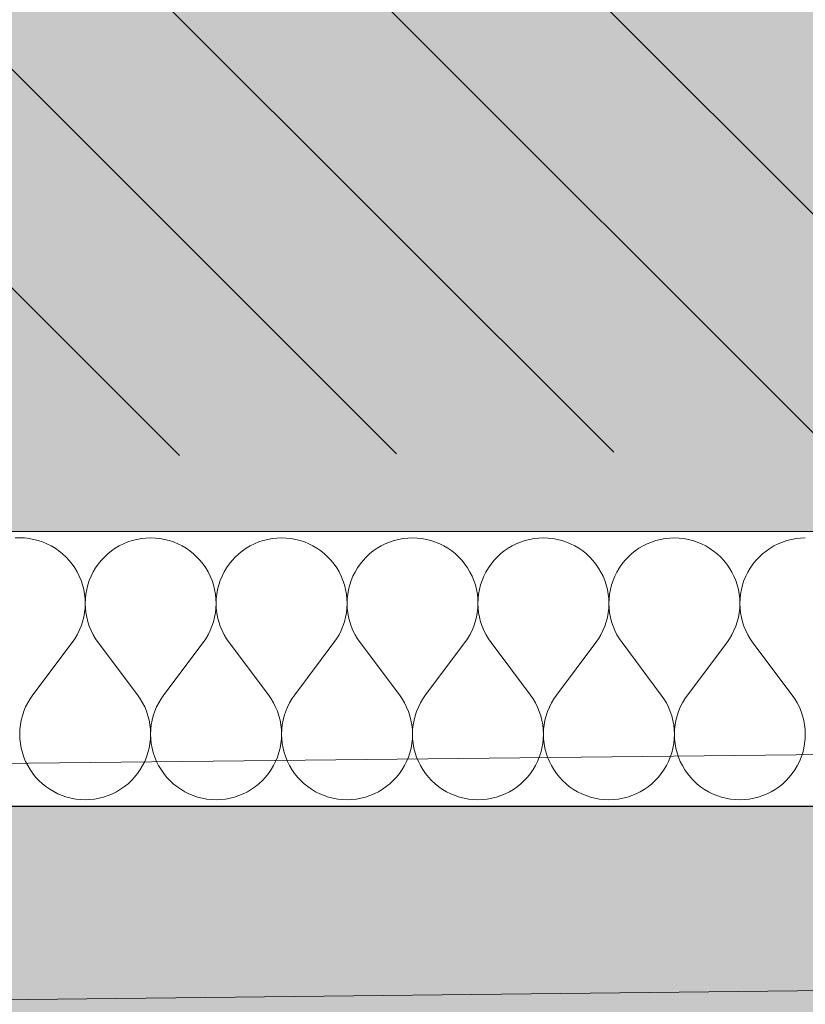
# Model space of a CAD drawing. Header units: millimetres. Extents: x -40276 to 214973, y -147941 to 35228.
# Tile 160 of 256: x -3733 to -3276, y 75 to 648. Entities that reach past the tile are written whole.
import ezdxf

# ---------------------------------------------------------------- set-up
doc = ezdxf.new("R2010")
doc.units = ezdxf.units.MM
doc.header["$MEASUREMENT"] = 0
doc.linetypes.add('Wipeout_Contour', pattern=[1000, 0, -1000])
for name, color, linetype in [('1._POHLED ZÁPADNÍ_2_0_plochy', 7, 'Continuous'), ('1._POHLED ZÁPADNÍ_2_2D prvky - obecné', 7, 'Continuous'), ('1._POHLED ZÁPADNÍ_2_akustické prvky', 7, 'Continuous'), ('1._POHLED ZÁPADNÍ_2_BT_ortho', 7, 'Continuous'), ('1._POHLED ZÁPADNÍ_2_Nové_Výplně – Řezové', 7, 'Continuous'), ('1._POHLED ZÁPADNÍ_2_TZB - elektroinstalace', 7, 'Continuous'), ('1._POHLED ZÁPADNÍ_2_Výplně – Řezové', 7, 'Continuous')]:
    doc.layers.add(name, color=color, linetype=linetype)
doc.linetypes.add('Elektřina - Elektrické vedení NN', pattern='A,0,[5,C.3 Koordinační situační výkres1.Shx,S=0.238095,R=0,X=0,Y=0.001199],-33,0', length=33)

# ---------------------------------------------------------------- blocks, each defined once
blk = doc.blocks.new('*X10', base_point=(-42174.69, -26223.67))
at = {"layer": '1._POHLED ZÁPADNÍ_2_Nové_Výplně – Řezové', "color": 21, "linetype": 'Continuous', "lineweight": 20, "true_color": 0xffaaaa}
for p, q in [((-3733.28, 346.69), (-3736, 346.59)), ((-3730.56, 346.59), (-3733.28, 346.69)), ((-3727.86, 346.3), (-3730.56, 346.59)), ((-3725.18, 345.81), (-3727.86, 346.3)), ((-3722.54, 345.14), (-3725.18, 345.81)), ((-3719.96, 344.28), (-3722.54, 345.14)), ((-3717.45, 343.24), (-3719.96, 344.28)), ((-3670.41, 344.27), (-3672.92, 343.23)), ((-3667.83, 345.13), (-3670.41, 344.27)), ((-3665.19, 345.81), (-3667.83, 345.13)), ((-3662.51, 346.29), (-3665.19, 345.81)), ((-3659.81, 346.58), (-3662.51, 346.29)), ((-3657.09, 346.68), (-3659.81, 346.58)), ((-3654.37, 346.58), (-3657.09, 346.68)), ((-3651.67, 346.29), (-3654.37, 346.58)), ((-3648.99, 345.8), (-3651.67, 346.29)), ((-3646.35, 345.13), (-3648.99, 345.8)), ((-3643.77, 344.27), (-3646.35, 345.13)), ((-3641.26, 343.23), (-3643.77, 344.27)), ((-3594.22, 344.26), (-3596.73, 343.22)), ((-3591.64, 345.12), (-3594.22, 344.26)), ((-3589, 345.79), (-3591.64, 345.12)), ((-3586.32, 346.28), (-3589, 345.79)), ((-3583.62, 346.57), (-3586.32, 346.28)), ((-3580.9, 346.66), (-3583.62, 346.57)), ((-3578.18, 346.57), (-3580.9, 346.66)), ((-3575.48, 346.27), (-3578.18, 346.57)), ((-3572.8, 345.79), (-3575.48, 346.27)), ((-3570.16, 345.12), (-3572.8, 345.79)), ((-3567.58, 344.26), (-3570.16, 345.12)), ((-3565.07, 343.22), (-3567.58, 344.26)), ((-3518.03, 344.25), (-3520.54, 343.21)), ((-3515.45, 345.11), (-3518.03, 344.25)), ((-3512.81, 345.78), (-3515.45, 345.11)), ((-3510.13, 346.26), (-3512.81, 345.78)), ((-3507.43, 346.56), (-3510.13, 346.26)), ((-3504.71, 346.65), (-3507.43, 346.56)), ((-3501.99, 346.55), (-3504.71, 346.65)), ((-3499.29, 346.26), (-3501.99, 346.55)), ((-3496.61, 345.78), (-3499.29, 346.26)), ((-3493.97, 345.11), (-3496.61, 345.78)), ((-3491.39, 344.25), (-3493.97, 345.11)), ((-3488.88, 343.2), (-3491.39, 344.25)), ((-3441.84, 344.24), (-3444.35, 343.2)), ((-3439.26, 345.1), (-3441.84, 344.24)), ((-3436.62, 345.77), (-3439.26, 345.1)), ((-3433.94, 346.25), (-3436.62, 345.77)), ((-3431.24, 346.54), (-3433.94, 346.25)), ((-3428.52, 346.64), (-3431.24, 346.54)), ((-3425.8, 346.54), (-3428.52, 346.64)), ((-3423.09, 346.25), (-3425.8, 346.54)), ((-3420.42, 345.77), (-3423.09, 346.25)), ((-3417.78, 345.09), (-3420.42, 345.77)), ((-3415.2, 344.23), (-3417.78, 345.09)), ((-3412.69, 343.19), (-3415.2, 344.23)), ((-3365.65, 344.23), (-3368.16, 343.19)), ((-3363.06, 345.09), (-3365.65, 344.23)), ((-3360.43, 345.76), (-3363.06, 345.09)), ((-3357.75, 346.24), (-3360.43, 345.76)), ((-3355.05, 346.53), (-3357.75, 346.24)), ((-3352.33, 346.63), (-3355.05, 346.53)), ((-3349.61, 346.53), (-3352.33, 346.63)), ((-3346.9, 346.24), (-3349.61, 346.53)), ((-3344.23, 345.76), (-3346.9, 346.24)), ((-3341.59, 345.08), (-3344.23, 345.76)), ((-3339.01, 344.22), (-3341.59, 345.08)), ((-3336.5, 343.18), (-3339.01, 344.22)), ((-3289.46, 344.21), (-3291.97, 343.17)), ((-3286.87, 345.07), (-3289.46, 344.21)), ((-3284.24, 345.75), (-3286.87, 345.07)), ((-3281.56, 346.23), (-3284.24, 345.75)), ((-3278.86, 346.52), (-3281.56, 346.23)), ((-3276.14, 346.62), (-3278.86, 346.52)), ((-3715.02, 342.02), (-3717.45, 343.24)), ((-3712.68, 340.63), (-3715.02, 342.02)), ((-3710.44, 339.08), (-3712.68, 340.63)), ((-3708.33, 337.37), (-3710.44, 339.08)), ((-3679.93, 339.07), (-3682.05, 337.37)), ((-3677.69, 340.63), (-3679.93, 339.07)), ((-3675.35, 342.01), (-3677.69, 340.63)), ((-3672.92, 343.23), (-3675.35, 342.01)), ((-3638.83, 342.01), (-3641.26, 343.23)), ((-3636.49, 340.62), (-3638.83, 342.01)), ((-3634.25, 339.07), (-3636.49, 340.62)), ((-3632.14, 337.36), (-3634.25, 339.07)), ((-3603.74, 339.06), (-3605.86, 337.36)), ((-3601.5, 340.61), (-3603.74, 339.06)), ((-3599.16, 342), (-3601.5, 340.61)), ((-3596.73, 343.22), (-3599.16, 342)), ((-3562.64, 342), (-3565.07, 343.22)), ((-3560.3, 340.61), (-3562.64, 342)), ((-3558.06, 339.06), (-3560.3, 340.61)), ((-3555.95, 337.35), (-3558.06, 339.06)), ((-3527.55, 339.05), (-3529.67, 337.34)), ((-3525.31, 340.6), (-3527.55, 339.05)), ((-3522.97, 341.99), (-3525.31, 340.6)), ((-3520.54, 343.21), (-3522.97, 341.99)), ((-3486.45, 341.99), (-3488.88, 343.2)), ((-3484.11, 340.6), (-3486.45, 341.99)), ((-3481.87, 339.04), (-3484.11, 340.6)), ((-3479.75, 337.34), (-3481.87, 339.04)), ((-3451.36, 339.04), (-3453.48, 337.33)), ((-3449.12, 340.59), (-3451.36, 339.04)), ((-3446.78, 341.98), (-3449.12, 340.59)), ((-3444.35, 343.2), (-3446.78, 341.98)), ((-3410.26, 341.97), (-3412.69, 343.19)), ((-3407.92, 340.58), (-3410.26, 341.97)), ((-3405.68, 339.03), (-3407.92, 340.58)), ((-3403.56, 337.32), (-3405.68, 339.03)), ((-3375.17, 339.03), (-3377.28, 337.32)), ((-3372.93, 340.58), (-3375.17, 339.03)), ((-3370.59, 341.97), (-3372.93, 340.58)), ((-3368.16, 343.19), (-3370.59, 341.97)), ((-3334.06, 341.96), (-3336.5, 343.18)), ((-3331.73, 340.57), (-3334.06, 341.96)), ((-3329.49, 339.02), (-3331.73, 340.57)), ((-3327.37, 337.31), (-3329.49, 339.02)), ((-3298.98, 339.02), (-3301.09, 337.31)), ((-3296.74, 340.57), (-3298.98, 339.02)), ((-3294.4, 341.96), (-3296.74, 340.57)), ((-3291.97, 343.17), (-3294.4, 341.96)), ((-3706.34, 335.52), (-3708.33, 337.37)), ((-3704.48, 333.52), (-3706.34, 335.52)), ((-3702.78, 331.41), (-3704.48, 333.52)), ((-3685.89, 333.52), (-3687.6, 331.4)), ((-3684.04, 335.51), (-3685.89, 333.52)), ((-3682.05, 337.37), (-3684.04, 335.51)), ((-3630.15, 335.5), (-3632.14, 337.36)), ((-3628.29, 333.51), (-3630.15, 335.5)), ((-3626.59, 331.39), (-3628.29, 333.51)), ((-3609.7, 333.51), (-3611.41, 331.39)), ((-3607.85, 335.5), (-3609.7, 333.51)), ((-3605.86, 337.36), (-3607.85, 335.5)), ((-3553.95, 335.49), (-3555.95, 337.35)), ((-3552.1, 333.5), (-3553.95, 335.49)), ((-3550.4, 331.38), (-3552.1, 333.5)), ((-3533.51, 333.5), (-3535.22, 331.38)), ((-3531.66, 335.49), (-3533.51, 333.5)), ((-3529.67, 337.34), (-3531.66, 335.49)), ((-3477.76, 335.48), (-3479.75, 337.34)), ((-3475.91, 333.49), (-3477.76, 335.48)), ((-3474.21, 331.37), (-3475.91, 333.49)), ((-3457.32, 333.49), (-3459.03, 331.37)), ((-3455.47, 335.48), (-3457.32, 333.49)), ((-3453.48, 337.33), (-3455.47, 335.48)), ((-3401.57, 335.47), (-3403.56, 337.32)), ((-3399.72, 333.48), (-3401.57, 335.47)), ((-3398.02, 331.36), (-3399.72, 333.48)), ((-3381.13, 333.47), (-3382.84, 331.36)), ((-3379.28, 335.47), (-3381.13, 333.47)), ((-3377.28, 337.32), (-3379.28, 335.47)), ((-3325.38, 335.46), (-3327.37, 337.31)), ((-3323.53, 333.47), (-3325.38, 335.46)), ((-3321.82, 331.35), (-3323.53, 333.47)), ((-3304.94, 333.46), (-3306.65, 331.34)), ((-3303.09, 335.45), (-3304.94, 333.46)), ((-3301.09, 337.31), (-3303.09, 335.45)), ((-3701.23, 329.17), (-3702.78, 331.41)), ((-3699.84, 326.83), (-3701.23, 329.17)), ((-3698.62, 324.4), (-3699.84, 326.83)), ((-3690.54, 326.83), (-3691.75, 324.39)), ((-3689.15, 329.17), (-3690.54, 326.83)), ((-3687.6, 331.4), (-3689.15, 329.17)), ((-3625.04, 329.16), (-3626.59, 331.39)), ((-3623.65, 326.82), (-3625.04, 329.16)), ((-3622.43, 324.38), (-3623.65, 326.82)), ((-3614.35, 326.82), (-3615.56, 324.38)), ((-3612.96, 329.16), (-3614.35, 326.82)), ((-3611.41, 331.39), (-3612.96, 329.16)), ((-3548.85, 329.15), (-3550.4, 331.38)), ((-3547.46, 326.81), (-3548.85, 329.15)), ((-3546.24, 324.37), (-3547.46, 326.81)), ((-3538.16, 326.8), (-3539.37, 324.37)), ((-3536.77, 329.14), (-3538.16, 326.8)), ((-3535.22, 331.38), (-3536.77, 329.14)), ((-3472.66, 329.13), (-3474.21, 331.37)), ((-3471.27, 326.79), (-3472.66, 329.13)), ((-3470.05, 324.36), (-3471.27, 326.79)), ((-3461.96, 326.79), (-3463.18, 324.36)), ((-3460.58, 329.13), (-3461.96, 326.79)), ((-3459.03, 331.37), (-3460.58, 329.13)), ((-3396.46, 329.12), (-3398.02, 331.36)), ((-3395.08, 326.78), (-3396.46, 329.12)), ((-3393.86, 324.35), (-3395.08, 326.78)), ((-3385.77, 326.78), (-3386.99, 324.35)), ((-3384.39, 329.12), (-3385.77, 326.78)), ((-3382.84, 331.36), (-3384.39, 329.12)), ((-3320.27, 329.11), (-3321.82, 331.35)), ((-3318.89, 326.77), (-3320.27, 329.11)), ((-3317.67, 324.34), (-3318.89, 326.77)), ((-3309.58, 326.77), (-3310.8, 324.34)), ((-3308.2, 329.11), (-3309.58, 326.77)), ((-3306.65, 331.34), (-3308.2, 329.11)), ((-3697.58, 321.88), (-3698.62, 324.4)), ((-3696.73, 319.3), (-3697.58, 321.88)), ((-3692.79, 321.88), (-3693.65, 319.3)), ((-3691.75, 324.39), (-3692.79, 321.88)), ((-3621.39, 321.87), (-3622.43, 324.38)), ((-3620.54, 319.29), (-3621.39, 321.87)), ((-3616.6, 321.87), (-3617.46, 319.29)), ((-3615.56, 324.38), (-3616.6, 321.87)), ((-3545.2, 321.86), (-3546.24, 324.37)), ((-3544.35, 319.28), (-3545.2, 321.86)), ((-3540.41, 321.86), (-3541.27, 319.28)), ((-3539.37, 324.37), (-3540.41, 321.86)), ((-3469.01, 321.85), (-3470.05, 324.36)), ((-3468.16, 319.26), (-3469.01, 321.85)), ((-3464.22, 321.85), (-3465.08, 319.26)), ((-3463.18, 324.36), (-3464.22, 321.85)), ((-3392.82, 321.83), (-3393.86, 324.35)), ((-3391.96, 319.25), (-3392.82, 321.83)), ((-3388.03, 321.83), (-3388.89, 319.25)), ((-3386.99, 324.35), (-3388.03, 321.83)), ((-3316.63, 321.82), (-3317.67, 324.34)), ((-3315.77, 319.24), (-3316.63, 321.82)), ((-3311.84, 321.82), (-3312.7, 319.24)), ((-3310.8, 324.34), (-3311.84, 321.82)), ((-3696.06, 316.66), (-3696.73, 319.3)), ((-3695.57, 313.99), (-3696.06, 316.66)), ((-3694.32, 316.66), (-3694.81, 313.99)), ((-3693.65, 319.3), (-3694.32, 316.66)), ((-3619.87, 316.65), (-3620.54, 319.29)), ((-3619.38, 313.97), (-3619.87, 316.65)), ((-3618.13, 316.65), (-3618.61, 313.97)), ((-3617.46, 319.29), (-3618.13, 316.65)), ((-3543.67, 316.64), (-3544.35, 319.28)), ((-3543.19, 313.96), (-3543.67, 316.64)), ((-3541.94, 316.64), (-3542.42, 313.96)), ((-3541.27, 319.28), (-3541.94, 316.64)), ((-3467.48, 316.63), (-3468.16, 319.26)), ((-3467, 313.95), (-3467.48, 316.63)), ((-3465.75, 316.63), (-3466.23, 313.95)), ((-3465.08, 319.26), (-3465.75, 316.63)), ((-3391.29, 316.62), (-3391.96, 319.25)), ((-3390.81, 313.94), (-3391.29, 316.62)), ((-3389.56, 316.62), (-3390.04, 313.94)), ((-3388.89, 319.25), (-3389.56, 316.62)), ((-3315.1, 316.6), (-3315.77, 319.24)), ((-3314.62, 313.93), (-3315.1, 316.6)), ((-3313.37, 316.6), (-3313.85, 313.93)), ((-3312.7, 319.24), (-3313.37, 316.6)), ((-3695.29, 311.28), (-3695.57, 313.99)), ((-3695.19, 308.56), (-3695.29, 311.28)), ((-3695.09, 311.28), (-3695.19, 308.56)), ((-3694.81, 313.99), (-3695.09, 311.28)), ((-3619.1, 311.27), (-3619.38, 313.97)), ((-3619, 308.55), (-3619.1, 311.27)), ((-3618.9, 311.27), (-3619, 308.55)), ((-3618.61, 313.97), (-3618.9, 311.27)), ((-3542.9, 311.26), (-3543.19, 313.96)), ((-3542.81, 308.54), (-3542.9, 311.26)), ((-3542.71, 311.26), (-3542.81, 308.54)), ((-3542.42, 313.96), (-3542.71, 311.26)), ((-3466.71, 311.25), (-3467, 313.95)), ((-3466.62, 308.53), (-3466.71, 311.25)), ((-3466.52, 311.25), (-3466.62, 308.53)), ((-3466.23, 313.95), (-3466.52, 311.25)), ((-3390.52, 311.23), (-3390.81, 313.94)), ((-3390.43, 308.51), (-3390.52, 311.23)), ((-3390.33, 311.23), (-3390.43, 308.51)), ((-3390.04, 313.94), (-3390.33, 311.23)), ((-3314.33, 311.22), (-3314.62, 313.93)), ((-3314.24, 308.5), (-3314.33, 311.22)), ((-3314.14, 311.22), (-3314.24, 308.5)), ((-3313.85, 313.93), (-3314.14, 311.22)), ((-3695.58, 303.14), (-3695.29, 305.84)), ((-3695.29, 305.84), (-3695.19, 308.56)), ((-3695.19, 308.56), (-3695.09, 305.84)), ((-3695.09, 305.84), (-3694.8, 303.14)), ((-3619.39, 303.13), (-3619.1, 305.83)), ((-3619.1, 305.83), (-3619, 308.55)), ((-3619, 308.55), (-3618.9, 305.83)), ((-3618.9, 305.83), (-3618.61, 303.13)), ((-3543.2, 303.11), (-3542.91, 305.82)), ((-3542.91, 305.82), (-3542.81, 308.54)), ((-3542.81, 308.54), (-3542.71, 305.82)), ((-3542.71, 305.82), (-3542.42, 303.11)), ((-3467.01, 303.1), (-3466.72, 305.81)), ((-3466.72, 305.81), (-3466.62, 308.53)), ((-3466.62, 308.53), (-3466.52, 305.81)), ((-3466.52, 305.81), (-3466.23, 303.1)), ((-3390.82, 303.09), (-3390.53, 305.8)), ((-3390.53, 305.8), (-3390.43, 308.51)), ((-3390.43, 308.51), (-3390.33, 305.8)), ((-3390.33, 305.8), (-3390.04, 303.09)), ((-3314.63, 303.08), (-3314.34, 305.78)), ((-3314.34, 305.78), (-3314.24, 308.5)), ((-3314.24, 308.5), (-3314.14, 305.78)), ((-3314.14, 305.78), (-3313.85, 303.08)), ((-3696.74, 297.83), (-3696.07, 300.46)), ((-3696.07, 300.46), (-3695.58, 303.14)), ((-3694.8, 303.14), (-3694.32, 300.46)), ((-3694.32, 300.46), (-3693.64, 297.83)), ((-3620.55, 297.81), (-3619.88, 300.45)), ((-3619.88, 300.45), (-3619.39, 303.13)), ((-3618.61, 303.13), (-3618.13, 300.45)), ((-3618.13, 300.45), (-3617.45, 297.81)), ((-3544.36, 297.8), (-3543.69, 300.44)), ((-3543.69, 300.44), (-3543.2, 303.11)), ((-3542.42, 303.11), (-3541.93, 300.44)), ((-3541.93, 300.44), (-3541.26, 297.8)), ((-3468.17, 297.79), (-3467.5, 300.43)), ((-3467.5, 300.43), (-3467.01, 303.1)), ((-3466.23, 303.1), (-3465.74, 300.43)), ((-3465.74, 300.43), (-3465.07, 297.79)), ((-3391.98, 297.78), (-3391.31, 300.41)), ((-3391.31, 300.41), (-3390.82, 303.09)), ((-3390.04, 303.09), (-3389.55, 300.41)), ((-3389.55, 300.41), (-3388.88, 297.78)), ((-3315.79, 297.77), (-3315.12, 300.4)), ((-3315.12, 300.4), (-3314.63, 303.08)), ((-3313.85, 303.08), (-3313.36, 300.4)), ((-3313.36, 300.4), (-3312.69, 297.77)), ((-3699.87, 290.3), (-3698.65, 292.73)), ((-3698.65, 292.73), (-3697.61, 295.25)), ((-3697.61, 295.25), (-3696.74, 297.83)), ((-3693.64, 297.83), (-3692.78, 295.24)), ((-3692.78, 295.24), (-3691.74, 292.73)), ((-3691.74, 292.73), (-3690.52, 290.3)), ((-3623.68, 290.29), (-3622.46, 292.72)), ((-3622.46, 292.72), (-3621.41, 295.23)), ((-3621.41, 295.23), (-3620.55, 297.81)), ((-3617.45, 297.81), (-3616.59, 295.23)), ((-3616.59, 295.23), (-3615.55, 292.72)), ((-3615.55, 292.72), (-3614.33, 290.29)), ((-3547.49, 290.28), (-3546.27, 292.71)), ((-3546.27, 292.71), (-3545.22, 295.22)), ((-3545.22, 295.22), (-3544.36, 297.8)), ((-3541.26, 297.8), (-3540.4, 295.22)), ((-3540.4, 295.22), (-3539.36, 292.71)), ((-3539.36, 292.71), (-3538.14, 290.28)), ((-3471.3, 290.27), (-3470.08, 292.7)), ((-3470.08, 292.7), (-3469.03, 295.21)), ((-3469.03, 295.21), (-3468.17, 297.79)), ((-3465.07, 297.79), (-3464.21, 295.21)), ((-3464.21, 295.21), (-3463.17, 292.7)), ((-3463.17, 292.7), (-3461.95, 290.26)), ((-3395.11, 290.25), (-3393.89, 292.69)), ((-3393.89, 292.69), (-3392.84, 295.2)), ((-3392.84, 295.2), (-3391.98, 297.78)), ((-3388.88, 297.78), (-3388.02, 295.2)), ((-3388.02, 295.2), (-3386.98, 292.68)), ((-3386.98, 292.68), (-3385.76, 290.25)), ((-3318.92, 290.24), (-3317.7, 292.67)), ((-3317.7, 292.67), (-3316.65, 295.19)), ((-3316.65, 295.19), (-3315.79, 297.77)), ((-3312.69, 297.77), (-3311.83, 295.19)), ((-3311.83, 295.19), (-3310.79, 292.67)), ((-3310.79, 292.67), (-3309.57, 290.24)), ((-3702.81, 285.73), (-3701.26, 287.96)), ((-3701.26, 287.96), (-3699.87, 290.3)), ((-3690.52, 290.3), (-3689.13, 287.96)), ((-3689.13, 287.96), (-3687.58, 285.73)), ((-3626.62, 285.72), (-3625.07, 287.95)), ((-3625.07, 287.95), (-3623.68, 290.29)), ((-3614.33, 290.29), (-3612.94, 287.95)), ((-3612.94, 287.95), (-3611.38, 285.72)), ((-3550.43, 285.71), (-3548.88, 287.94)), ((-3548.88, 287.94), (-3547.49, 290.28)), ((-3538.14, 290.28), (-3536.75, 287.94)), ((-3536.75, 287.94), (-3535.19, 285.7)), ((-3474.24, 285.69), (-3472.69, 287.93)), ((-3472.69, 287.93), (-3471.3, 290.27)), ((-3461.95, 290.26), (-3460.56, 287.93)), ((-3460.56, 287.93), (-3459, 285.69)), ((-3398.05, 285.68), (-3396.5, 287.92)), ((-3396.5, 287.92), (-3395.11, 290.25)), ((-3385.76, 290.25), (-3384.37, 287.91)), ((-3384.37, 287.91), (-3382.81, 285.68)), ((-3321.86, 285.67), (-3320.31, 287.9)), ((-3320.31, 287.9), (-3318.92, 290.24)), ((-3309.57, 290.24), (-3308.18, 287.9)), ((-3308.18, 287.9), (-3306.62, 285.67)), ((-3725.68, 255.26), (-3702.81, 285.73)), ((-3664.72, 255.25), (-3687.58, 285.73)), ((-3649.48, 255.25), (-3626.62, 285.72)), ((-3588.53, 255.24), (-3611.38, 285.72)), ((-3573.29, 255.23), (-3550.43, 285.71)), ((-3512.34, 255.22), (-3535.19, 285.7)), ((-3497.1, 255.22), (-3474.24, 285.69)), ((-3436.15, 255.21), (-3459, 285.69)), ((-3420.91, 255.21), (-3398.05, 285.68)), ((-3359.96, 255.2), (-3382.81, 285.68)), ((-3344.72, 255.2), (-3321.86, 285.67)), ((-3283.77, 255.19), (-3306.62, 285.67)), ((-3727.23, 253.02), (-3728.62, 250.69)), ((-3725.68, 255.26), (-3727.23, 253.02)), ((-3663.17, 253.01), (-3664.72, 255.25)), ((-3661.78, 250.68), (-3663.17, 253.01)), ((-3651.04, 253.01), (-3652.43, 250.67)), ((-3649.48, 255.25), (-3651.04, 253.01)), ((-3586.98, 253), (-3588.53, 255.24)), ((-3585.59, 250.66), (-3586.98, 253)), ((-3574.85, 253), (-3576.24, 250.66)), ((-3573.29, 255.23), (-3574.85, 253)), ((-3510.79, 252.99), (-3512.34, 255.22)), ((-3509.4, 250.65), (-3510.79, 252.99)), ((-3498.66, 252.99), (-3500.05, 250.65)), ((-3497.1, 255.22), (-3498.66, 252.99)), ((-3434.6, 252.98), (-3436.15, 255.21)), ((-3433.21, 250.64), (-3434.6, 252.98)), ((-3422.47, 252.98), (-3423.86, 250.64)), ((-3420.91, 255.21), (-3422.47, 252.98)), ((-3358.41, 252.97), (-3359.96, 255.2)), ((-3357.02, 250.63), (-3358.41, 252.97)), ((-3346.28, 252.97), (-3347.67, 250.63)), ((-3344.72, 255.2), (-3346.28, 252.97)), ((-3282.22, 252.96), (-3283.77, 255.19)), ((-3280.83, 250.62), (-3282.22, 252.96)), ((-3729.84, 248.25), (-3730.88, 245.74)), ((-3728.62, 250.69), (-3729.84, 248.25)), ((-3660.56, 248.24), (-3661.78, 250.68)), ((-3659.52, 245.73), (-3660.56, 248.24)), ((-3653.65, 248.24), (-3654.69, 245.73)), ((-3652.43, 250.67), (-3653.65, 248.24)), ((-3584.37, 248.23), (-3585.59, 250.66)), ((-3583.33, 245.72), (-3584.37, 248.23)), ((-3577.46, 248.23), (-3578.5, 245.72)), ((-3576.24, 250.66), (-3577.46, 248.23)), ((-3508.18, 248.22), (-3509.4, 250.65)), ((-3507.14, 245.71), (-3508.18, 248.22)), ((-3501.27, 248.22), (-3502.31, 245.71)), ((-3500.05, 250.65), (-3501.27, 248.22)), ((-3431.99, 248.21), (-3433.21, 250.64)), ((-3430.95, 245.7), (-3431.99, 248.21)), ((-3425.08, 248.21), (-3426.12, 245.7)), ((-3423.86, 250.64), (-3425.08, 248.21)), ((-3355.8, 248.2), (-3357.02, 250.63)), ((-3354.76, 245.68), (-3355.8, 248.2)), ((-3348.89, 248.2), (-3349.93, 245.68)), ((-3347.67, 250.63), (-3348.89, 248.2)), ((-3279.61, 248.19), (-3280.83, 250.62)), ((-3278.57, 245.67), (-3279.61, 248.19)), ((-3731.74, 243.16), (-3732.42, 240.53)), ((-3730.88, 245.74), (-3731.74, 243.16)), ((-3658.66, 243.15), (-3659.52, 245.73)), ((-3657.98, 240.51), (-3658.66, 243.15)), ((-3655.55, 243.15), (-3656.23, 240.51)), ((-3654.69, 245.73), (-3655.55, 243.15)), ((-3582.47, 243.14), (-3583.33, 245.72)), ((-3581.79, 240.5), (-3582.47, 243.14)), ((-3579.36, 243.14), (-3580.04, 240.5)), ((-3578.5, 245.72), (-3579.36, 243.14)), ((-3506.28, 243.13), (-3507.14, 245.71)), ((-3505.6, 240.49), (-3506.28, 243.13)), ((-3503.17, 243.13), (-3503.85, 240.49)), ((-3502.31, 245.71), (-3503.17, 243.13)), ((-3430.09, 243.12), (-3430.95, 245.7)), ((-3429.41, 240.48), (-3430.09, 243.12)), ((-3426.98, 243.11), (-3427.66, 240.48)), ((-3426.12, 245.7), (-3426.98, 243.11)), ((-3353.89, 243.1), (-3354.76, 245.68)), ((-3353.22, 240.47), (-3353.89, 243.1)), ((-3350.79, 243.1), (-3351.47, 240.47)), ((-3349.93, 245.68), (-3350.79, 243.1)), ((-3277.7, 243.09), (-3278.57, 245.67)), ((-3277.03, 240.46), (-3277.7, 243.09)), ((-3733.2, 235.14), (-3733.3, 232.43)), ((-3732.91, 237.85), (-3733.2, 235.14)), ((-3732.42, 240.53), (-3732.91, 237.85)), ((-3657.5, 237.84), (-3657.98, 240.51)), ((-3657.21, 235.13), (-3657.5, 237.84)), ((-3657.11, 232.41), (-3657.21, 235.13)), ((-3657.01, 235.13), (-3657.11, 232.41)), ((-3656.71, 237.84), (-3657.01, 235.13)), ((-3656.23, 240.51), (-3656.71, 237.84)), ((-3581.31, 237.83), (-3581.79, 240.5)), ((-3581.02, 235.12), (-3581.31, 237.83)), ((-3580.92, 232.4), (-3581.02, 235.12)), ((-3580.82, 235.12), (-3580.92, 232.4)), ((-3580.52, 237.83), (-3580.82, 235.12)), ((-3580.04, 240.5), (-3580.52, 237.83)), ((-3505.12, 237.81), (-3505.6, 240.49)), ((-3504.82, 235.11), (-3505.12, 237.81)), ((-3504.73, 232.39), (-3504.82, 235.11)), ((-3504.63, 235.11), (-3504.73, 232.39)), ((-3504.33, 237.81), (-3504.63, 235.11)), ((-3503.85, 240.49), (-3504.33, 237.81)), ((-3428.93, 237.8), (-3429.41, 240.48)), ((-3428.63, 235.1), (-3428.93, 237.8)), ((-3428.54, 232.38), (-3428.63, 235.1)), ((-3428.44, 235.1), (-3428.54, 232.38)), ((-3428.14, 237.8), (-3428.44, 235.1)), ((-3427.66, 240.48), (-3428.14, 237.8)), ((-3352.74, 237.79), (-3353.22, 240.47)), ((-3352.44, 235.09), (-3352.74, 237.79)), ((-3352.35, 232.37), (-3352.44, 235.09)), ((-3352.25, 235.09), (-3352.35, 232.37)), ((-3351.95, 237.79), (-3352.25, 235.09)), ((-3351.47, 240.47), (-3351.95, 237.79)), ((-3276.55, 237.78), (-3277.03, 240.46)), ((-3276.25, 235.07), (-3276.55, 237.78)), ((-3276.15, 232.36), (-3276.25, 235.07)), ((-3733.3, 232.43), (-3733.2, 229.71)), ((-3733.2, 229.71), (-3732.91, 227)), ((-3657.49, 226.99), (-3657.2, 229.7)), ((-3657.2, 229.7), (-3657.11, 232.41)), ((-3657.11, 232.41), (-3657.01, 229.7)), ((-3657.01, 229.7), (-3656.72, 226.99)), ((-3581.3, 226.98), (-3581.01, 229.68)), ((-3581.01, 229.68), (-3580.92, 232.4)), ((-3580.92, 232.4), (-3580.82, 229.68)), ((-3580.82, 229.68), (-3580.53, 226.98)), ((-3505.11, 226.97), (-3504.82, 229.67)), ((-3504.82, 229.67), (-3504.73, 232.39)), ((-3504.73, 232.39), (-3504.63, 229.67)), ((-3504.63, 229.67), (-3504.34, 226.97)), ((-3428.92, 226.95), (-3428.63, 229.66)), ((-3428.63, 229.66), (-3428.54, 232.38)), ((-3428.54, 232.38), (-3428.44, 229.66)), ((-3428.44, 229.66), (-3428.15, 226.95)), ((-3352.73, 226.94), (-3352.44, 229.65)), ((-3352.44, 229.65), (-3352.35, 232.37)), ((-3352.35, 232.37), (-3352.25, 229.65)), ((-3352.25, 229.65), (-3351.96, 226.94)), ((-3276.54, 226.93), (-3276.25, 229.64)), ((-3276.25, 229.64), (-3276.15, 232.36)), ((-3732.91, 227), (-3732.43, 224.32)), ((-3732.43, 224.32), (-3731.76, 221.69)), ((-3658.65, 221.68), (-3657.97, 224.31)), ((-3657.97, 224.31), (-3657.49, 226.99)), ((-3656.72, 226.99), (-3656.24, 224.31)), ((-3656.24, 224.31), (-3655.57, 221.68)), ((-3582.46, 221.66), (-3581.78, 224.3)), ((-3581.78, 224.3), (-3581.3, 226.98)), ((-3580.53, 226.98), (-3580.05, 224.3)), ((-3580.05, 224.3), (-3579.38, 221.66)), ((-3506.27, 221.65), (-3505.59, 224.29)), ((-3505.59, 224.29), (-3505.11, 226.97)), ((-3504.34, 226.97), (-3503.86, 224.29)), ((-3503.86, 224.29), (-3503.19, 221.65)), ((-3430.07, 221.64), (-3429.4, 224.28)), ((-3429.4, 224.28), (-3428.92, 226.95)), ((-3428.15, 226.95), (-3427.67, 224.28)), ((-3427.67, 224.28), (-3427, 221.64)), ((-3353.88, 221.63), (-3353.21, 224.27)), ((-3353.21, 224.27), (-3352.73, 226.94)), ((-3351.96, 226.94), (-3351.48, 224.27)), ((-3351.48, 224.27), (-3350.81, 221.63)), ((-3277.69, 221.62), (-3277.02, 224.25)), ((-3277.02, 224.25), (-3276.54, 226.93)), ((-3731.76, 221.69), (-3730.9, 219.11)), ((-3730.9, 219.11), (-3729.86, 216.59)), ((-3660.54, 216.58), (-3659.5, 219.09)), ((-3659.5, 219.09), (-3658.65, 221.68)), ((-3655.57, 221.68), (-3654.71, 219.09)), ((-3654.71, 219.09), (-3653.67, 216.58)), ((-3584.35, 216.57), (-3583.31, 219.08)), ((-3583.31, 219.08), (-3582.46, 221.66)), ((-3579.38, 221.66), (-3578.52, 219.08)), ((-3578.52, 219.08), (-3577.48, 216.57)), ((-3508.16, 216.56), (-3507.12, 219.07)), ((-3507.12, 219.07), (-3506.27, 221.65)), ((-3503.19, 221.65), (-3502.33, 219.07)), ((-3502.33, 219.07), (-3501.29, 216.56)), ((-3431.97, 216.55), (-3430.93, 219.06)), ((-3430.93, 219.06), (-3430.07, 221.64)), ((-3427, 221.64), (-3426.14, 219.06)), ((-3426.14, 219.06), (-3425.1, 216.54)), ((-3355.78, 216.53), (-3354.74, 219.05)), ((-3354.74, 219.05), (-3353.88, 221.63)), ((-3350.81, 221.63), (-3349.95, 219.05)), ((-3349.95, 219.05), (-3348.91, 216.53)), ((-3279.59, 216.52), (-3278.55, 219.04)), ((-3278.55, 219.04), (-3277.69, 221.62)), ((-3729.86, 216.59), (-3728.65, 214.16)), ((-3728.65, 214.16), (-3727.26, 211.82)), ((-3663.15, 211.81), (-3661.76, 214.15)), ((-3661.76, 214.15), (-3660.54, 216.58)), ((-3653.67, 216.58), (-3652.46, 214.15)), ((-3652.46, 214.15), (-3651.07, 211.81)), ((-3586.96, 211.8), (-3585.57, 214.14)), ((-3585.57, 214.14), (-3584.35, 216.57)), ((-3577.48, 216.57), (-3576.27, 214.13)), ((-3576.27, 214.13), (-3574.88, 211.79)), ((-3510.77, 211.78), (-3509.38, 214.12)), ((-3509.38, 214.12), (-3508.16, 216.56)), ((-3501.29, 216.56), (-3500.08, 214.12)), ((-3500.08, 214.12), (-3498.69, 211.78)), ((-3434.58, 211.77), (-3433.19, 214.11)), ((-3433.19, 214.11), (-3431.97, 216.55)), ((-3425.1, 216.54), (-3423.89, 214.11)), ((-3423.89, 214.11), (-3422.5, 211.77)), ((-3358.39, 211.76), (-3357, 214.1)), ((-3357, 214.1), (-3355.78, 216.53)), ((-3348.91, 216.53), (-3347.7, 214.1)), ((-3347.7, 214.1), (-3346.31, 211.76)), ((-3282.2, 211.75), (-3280.81, 214.09)), ((-3280.81, 214.09), (-3279.59, 216.52)), ((-3727.26, 211.82), (-3725.71, 209.58)), ((-3725.71, 209.58), (-3724.01, 207.46)), ((-3724.01, 207.46), (-3722.15, 205.47)), ((-3668.26, 205.46), (-3666.41, 207.45)), ((-3666.41, 207.45), (-3664.7, 209.57)), ((-3664.7, 209.57), (-3663.15, 211.81)), ((-3651.07, 211.81), (-3649.52, 209.57)), ((-3649.52, 209.57), (-3647.81, 207.45)), ((-3647.81, 207.45), (-3645.96, 205.46)), ((-3592.07, 205.45), (-3590.22, 207.44)), ((-3590.22, 207.44), (-3588.51, 209.56)), ((-3588.51, 209.56), (-3586.96, 211.8)), ((-3574.88, 211.79), (-3573.33, 209.56)), ((-3573.33, 209.56), (-3571.62, 207.44)), ((-3571.62, 207.44), (-3569.77, 205.45)), ((-3515.88, 205.44), (-3514.03, 207.43)), ((-3514.03, 207.43), (-3512.32, 209.55)), ((-3512.32, 209.55), (-3510.77, 211.78)), ((-3498.69, 211.78), (-3497.14, 209.55)), ((-3497.14, 209.55), (-3495.43, 207.43)), ((-3495.43, 207.43), (-3493.58, 205.44)), ((-3439.69, 205.43), (-3437.84, 207.42)), ((-3437.84, 207.42), (-3436.13, 209.54)), ((-3436.13, 209.54), (-3434.58, 211.77)), ((-3422.5, 211.77), (-3420.95, 209.54)), ((-3420.95, 209.54), (-3419.24, 207.42)), ((-3419.24, 207.42), (-3417.39, 205.42)), ((-3363.5, 205.42), (-3361.65, 207.41)), ((-3361.65, 207.41), (-3359.94, 209.53)), ((-3359.94, 209.53), (-3358.39, 211.76)), ((-3346.31, 211.76), (-3344.76, 209.52)), ((-3344.76, 209.52), (-3343.05, 207.4)), ((-3343.05, 207.4), (-3341.2, 205.41)), ((-3287.31, 205.4), (-3285.45, 207.4)), ((-3285.45, 207.4), (-3283.75, 209.51)), ((-3283.75, 209.51), (-3282.2, 211.75)), ((-3722.15, 205.47), (-3720.16, 203.62)), ((-3720.16, 203.62), (-3718.04, 201.91)), ((-3718.04, 201.91), (-3715.81, 200.36)), ((-3674.6, 200.35), (-3672.37, 201.9)), ((-3672.37, 201.9), (-3670.25, 203.61)), ((-3670.25, 203.61), (-3668.26, 205.46)), ((-3645.96, 205.46), (-3643.97, 203.6)), ((-3643.97, 203.6), (-3641.85, 201.9)), ((-3641.85, 201.9), (-3639.62, 200.34)), ((-3598.41, 200.34), (-3596.18, 201.89)), ((-3596.18, 201.89), (-3594.06, 203.6)), ((-3594.06, 203.6), (-3592.07, 205.45)), ((-3569.77, 205.45), (-3567.78, 203.59)), ((-3567.78, 203.59), (-3565.66, 201.88)), ((-3565.66, 201.88), (-3563.43, 200.33)), ((-3522.22, 200.33), (-3519.99, 201.88)), ((-3519.99, 201.88), (-3517.87, 203.58)), ((-3517.87, 203.58), (-3515.88, 205.44)), ((-3493.58, 205.44), (-3491.59, 203.58)), ((-3491.59, 203.58), (-3489.47, 201.87)), ((-3489.47, 201.87), (-3487.24, 200.32)), ((-3446.03, 200.31), (-3443.8, 201.87)), ((-3443.8, 201.87), (-3441.68, 203.57)), ((-3441.68, 203.57), (-3439.69, 205.43)), ((-3417.39, 205.42), (-3415.4, 203.57)), ((-3415.4, 203.57), (-3413.28, 201.86)), ((-3413.28, 201.86), (-3411.05, 200.31)), ((-3369.84, 200.3), (-3367.61, 201.85)), ((-3367.61, 201.85), (-3365.49, 203.56)), ((-3365.49, 203.56), (-3363.5, 205.42)), ((-3341.2, 205.41), (-3339.21, 203.56)), ((-3339.21, 203.56), (-3337.09, 201.85)), ((-3337.09, 201.85), (-3334.86, 200.3)), ((-3293.65, 200.29), (-3291.42, 201.84)), ((-3291.42, 201.84), (-3289.3, 203.55)), ((-3289.3, 203.55), (-3287.31, 205.4)), ((-3715.81, 200.36), (-3713.47, 198.97)), ((-3713.47, 198.97), (-3711.04, 197.75)), ((-3711.04, 197.75), (-3708.53, 196.71)), ((-3708.53, 196.71), (-3705.94, 195.85)), ((-3705.94, 195.85), (-3703.31, 195.17)), ((-3703.31, 195.17), (-3700.63, 194.69)), ((-3689.78, 194.69), (-3687.11, 195.17)), ((-3687.11, 195.17), (-3684.47, 195.84)), ((-3684.47, 195.84), (-3681.89, 196.7)), ((-3681.89, 196.7), (-3679.38, 197.74)), ((-3679.38, 197.74), (-3676.94, 198.96)), ((-3676.94, 198.96), (-3674.6, 200.35)), ((-3639.62, 200.34), (-3637.28, 198.95)), ((-3637.28, 198.95), (-3634.85, 197.74)), ((-3634.85, 197.74), (-3632.34, 196.69)), ((-3632.34, 196.69), (-3629.75, 195.83)), ((-3629.75, 195.83), (-3627.12, 195.16)), ((-3627.12, 195.16), (-3624.44, 194.68)), ((-3613.59, 194.68), (-3610.92, 195.16)), ((-3610.92, 195.16), (-3608.28, 195.83)), ((-3608.28, 195.83), (-3605.7, 196.69)), ((-3605.7, 196.69), (-3603.19, 197.73)), ((-3603.19, 197.73), (-3600.75, 198.95)), ((-3600.75, 198.95), (-3598.41, 200.34)), ((-3563.43, 200.33), (-3561.09, 198.94)), ((-3561.09, 198.94), (-3558.66, 197.72)), ((-3558.66, 197.72), (-3556.15, 196.68)), ((-3556.15, 196.68), (-3553.56, 195.82)), ((-3553.56, 195.82), (-3550.93, 195.15)), ((-3550.93, 195.15), (-3548.25, 194.67)), ((-3537.4, 194.66), (-3534.73, 195.15)), ((-3534.73, 195.15), (-3532.09, 195.82)), ((-3532.09, 195.82), (-3529.51, 196.68)), ((-3529.51, 196.68), (-3527, 197.72)), ((-3527, 197.72), (-3524.56, 198.94)), ((-3524.56, 198.94), (-3522.22, 200.33)), ((-3487.24, 200.32), (-3484.9, 198.93)), ((-3484.9, 198.93), (-3482.47, 197.71)), ((-3482.47, 197.71), (-3479.95, 196.67)), ((-3479.95, 196.67), (-3477.37, 195.81)), ((-3477.37, 195.81), (-3474.74, 195.14)), ((-3474.74, 195.14), (-3472.06, 194.65)), ((-3461.21, 194.65), (-3458.54, 195.14)), ((-3458.54, 195.14), (-3455.9, 195.81)), ((-3455.9, 195.81), (-3453.32, 196.67)), ((-3453.32, 196.67), (-3450.8, 197.71)), ((-3450.8, 197.71), (-3448.37, 198.93)), ((-3448.37, 198.93), (-3446.03, 200.31)), ((-3411.05, 200.31), (-3408.71, 198.92)), ((-3408.71, 198.92), (-3406.28, 197.7)), ((-3406.28, 197.7), (-3403.76, 196.66)), ((-3403.76, 196.66), (-3401.18, 195.8)), ((-3401.18, 195.8), (-3398.55, 195.13)), ((-3398.55, 195.13), (-3395.87, 194.64)), ((-3385.02, 194.64), (-3382.35, 195.12)), ((-3382.35, 195.12), (-3379.71, 195.8)), ((-3379.71, 195.8), (-3377.13, 196.66)), ((-3377.13, 196.66), (-3374.61, 197.7)), ((-3374.61, 197.7), (-3372.18, 198.91)), ((-3372.18, 198.91), (-3369.84, 200.3)), ((-3334.86, 200.3), (-3332.52, 198.91)), ((-3332.52, 198.91), (-3330.09, 197.69)), ((-3330.09, 197.69), (-3327.57, 196.65)), ((-3327.57, 196.65), (-3324.99, 195.79)), ((-3324.99, 195.79), (-3322.36, 195.11)), ((-3322.36, 195.11), (-3319.68, 194.63)), ((-3308.83, 194.63), (-3306.15, 195.11)), ((-3306.15, 195.11), (-3303.52, 195.78)), ((-3303.52, 195.78), (-3300.94, 196.64)), ((-3300.94, 196.64), (-3298.42, 197.68)), ((-3298.42, 197.68), (-3295.99, 198.9)), ((-3295.99, 198.9), (-3293.65, 200.29)), ((-3700.63, 194.69), (-3697.93, 194.4)), ((-3697.93, 194.4), (-3695.21, 194.3)), ((-3695.21, 194.3), (-3692.49, 194.4)), ((-3692.49, 194.4), (-3689.78, 194.69)), ((-3624.44, 194.68), (-3621.74, 194.39)), ((-3621.74, 194.39), (-3619.02, 194.29)), ((-3619.02, 194.29), (-3616.3, 194.39)), ((-3616.3, 194.39), (-3613.59, 194.68)), ((-3548.25, 194.67), (-3545.55, 194.37)), ((-3545.55, 194.37), (-3542.83, 194.28)), ((-3542.83, 194.28), (-3540.11, 194.37)), ((-3540.11, 194.37), (-3537.4, 194.66)), ((-3472.06, 194.65), (-3469.36, 194.36)), ((-3469.36, 194.36), (-3466.64, 194.27)), ((-3466.64, 194.27), (-3463.92, 194.36)), ((-3463.92, 194.36), (-3461.21, 194.65)), ((-3395.87, 194.64), (-3393.17, 194.35)), ((-3393.17, 194.35), (-3390.45, 194.25)), ((-3390.45, 194.25), (-3387.73, 194.35)), ((-3387.73, 194.35), (-3385.02, 194.64)), ((-3319.68, 194.63), (-3316.97, 194.34)), ((-3316.97, 194.34), (-3314.26, 194.24)), ((-3314.26, 194.24), (-3311.54, 194.34)), ((-3311.54, 194.34), (-3308.83, 194.63))]:
    blk.add_line(p, q, dxfattribs=at)

msp = doc.modelspace()

# ---------------------------------------------------------------- hatches: boundary and pattern name
at = {"layer": '1._POHLED ZÁPADNÍ_2_0_plochy', "linetype": 'Continuous', "lineweight": 0, "true_color": 0x725616}
msp.add_hatch(color=46, dxfattribs=at).paths.add_polyline_path([(-40276.11, 380.05), (-40276.11, -1043.68), (-26430.13, -1753.82), (-207.83, -1407.24, 0.378179), (2221.6, 744.43), (1454.58, 22244.44), (546.81, 28172.03), (-1346.6, 35227.52), (-3442.11, 35227.52), (-1029.19, 25664.88), (-238.38, 17796.01), (-239.22, 14109.25), (861.41, 14093.65), (783.04, 8563.06), (-240.47, 8577.57), (-242.36, 270.44), (-4572.17, 250.22), (-4572.63, 350.63), (-5872.68, 344.56), (-5872.22, 244.16), (-7761.04, 235.34), (-7759.92, 351.1), (-8809.82, 361.27), (-8811.09, 230.44), (-11400.33, 218.35), (-11400.37, 351.08), (-12450.37, 350.77), (-12450.33, 213.45), (-13471.16, 208.68), (-13473.3, 368.51), (-14863.29, 349.89), (-14861.31, 202.19), (-20482.16, 175.95), (-20484.75, 349.86), (-26651.76, 257.8), (-26680.1, 83.42), (-26744.58, -483.48), (-39549.98, 311.19)])
at = {"layer": '1._POHLED ZÁPADNÍ_2_0_plochy', "linetype": 'Continuous', "lineweight": 20, "true_color": 0xffaaaa}
h = msp.add_hatch(dxfattribs=at)
h.set_pattern_fill('Izolační_tvárnice_0002', color=21, style=0, pattern_type=2)
h.set_pattern_definition([(315, (-10360.18, 9405.31), (63.6396, 63.6396), [])])
h.paths.add_polyline_path([(-10906.33, 18690.21), (-10970.68, 9084.15), (-20311.44, 10009.93), (-20479.41, 269.75), (-242.33, 419.76), (-238.38, 17796.01)])
at = {"layer": '1._POHLED ZÁPADNÍ_2_Výplně – Řezové', "linetype": 'Continuous', "lineweight": 13}
msp.add_hatch(color=254, dxfattribs=at).paths.add_polyline_path([(-4696.8, 1050.44), (-4696.91, 350.65), (-3041.93, 350.39), (-3041.82, 1050.44)])

# ---------------------------------------------------------------- linework, layer by layer
at = {"layer": '1._POHLED ZÁPADNÍ_2_0_plochy', "color": 7, "linetype": 'Continuous', "lineweight": 13, "flags": 128}
msp.add_lwpolyline([(-1029.19, 25664.88), (-238.38, 17796.01), (-239.22, 14109.25), (861.41, 14093.65), (783.04, 8563.06), (-240.47, 8577.57), (-242.36, 270.44), (-4572.17, 250.22), (-4572.63, 350.63), (-5872.68, 344.56), (-5872.22, 244.16), (-7761.04, 235.34), (-7759.92, 351.1), (-8809.82, 361.27), (-8811.09, 230.44), (-11400.33, 218.35)], dxfattribs=at)
at = {"layer": '1._POHLED ZÁPADNÍ_2_TZB - elektroinstalace', "color": 8, "linetype": 'Elektřina - Elektrické vedení NN', "lineweight": 20, "flags": 128}
msp.add_lwpolyline([(-1346.34, 35227.52), (900.61, 26571.46), (-7206.49, 26363.16), (-7202.46, 26164.24), (-7197.39, 25963.62), (964.75, 26173.82), (1476.96, 18146.37), (1119.09, 12646.04), (865.09, 3759.9), (10.36, -12.84), (-2641.05, 90.41), (-16214.62, -63.71), (-16356.07, 222.47)], dxfattribs=at)

# ---------------------------------------------------------------- next in the draw order: wipeouts: each hides what was drawn before it
at = {"color": 254, "linetype": 'Wipeout_Contour', "lineweight": 0, "ltscale": 17750.027406}
msp.add_wipeout([(-4696.93, 190.64), (-2763.05, 190.35), (-2763.02, 340.35), (-2763.02, 350.35), (-4696.91, 350.64)], dxfattribs=at).dxf.layer = '1._POHLED ZÁPADNÍ_2_Nové_Výplně – Řezové'

# ---------------------------------------------------------------- next in the draw order: linework, layer by layer
at = {"layer": '1._POHLED ZÁPADNÍ_2_2D prvky - obecné', "color": 7, "linetype": 'Continuous', "lineweight": 25}
msp.add_line((-4696.91, 350.64), (-2762.02, 350.35), dxfattribs=at)
at = {"layer": '1._POHLED ZÁPADNÍ_2_akustické prvky', "color": 1, "linetype": 'Continuous', "lineweight": 35}
msp.add_line((-2762.05, 190.35), (-4696.93, 190.64), dxfattribs=at)
at = {"layer": '1._POHLED ZÁPADNÍ_2_BT_ortho', "color": 142, "linetype": 'Continuous', "lineweight": 20, "true_color": 0x0080c0, "flags": 128}
msp.add_lwpolyline([(-244.37, 253.56), (-15793.08, 84.22)], dxfattribs=at)

# ---------------------------------------------------------------- next in the draw order: block references
at = {"layer": '1._POHLED ZÁPADNÍ_2_0_plochy', "color": 9, "linetype": 'Continuous', "lineweight": 13}
msp.add_blockref('*X10', (-42174.69, -26223.67), dxfattribs=at)

doc.saveas('drawing.dxf')
